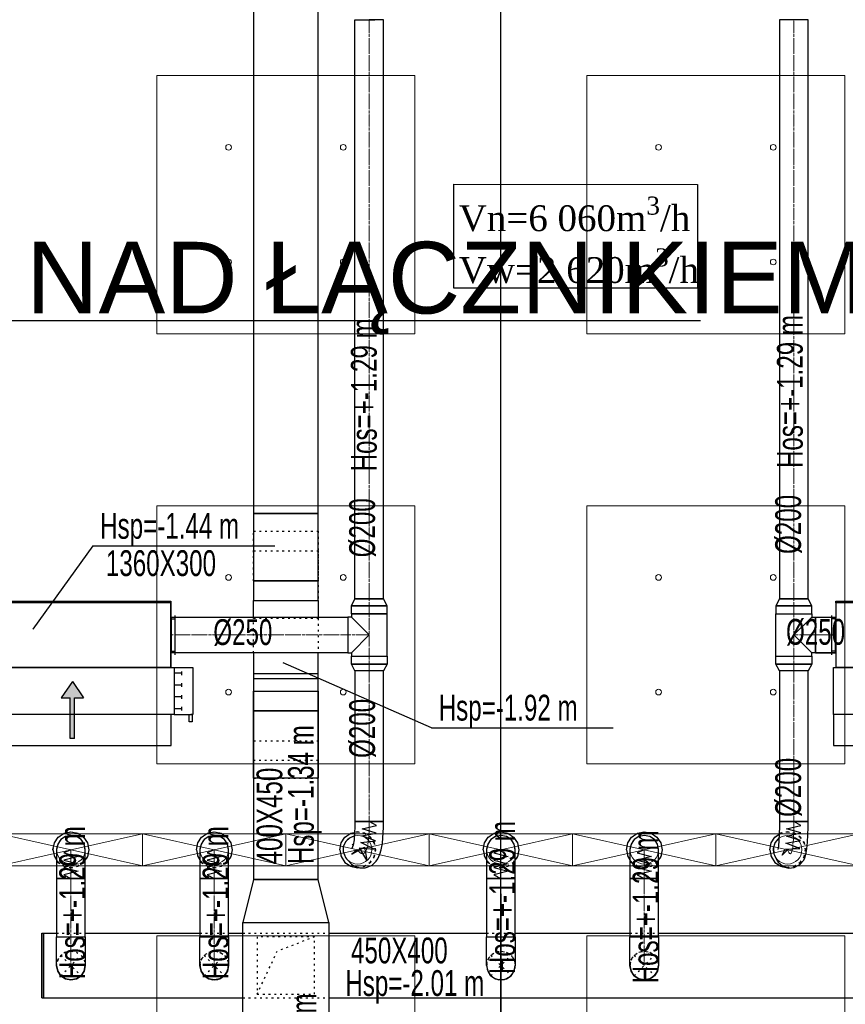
# Model space of a CAD drawing. Header units: centimetres. Extents: x -228435 to 46820, y -89367 to 152985.
# Tile 121 of 252: x -49897 to -44137, y 79330 to 86198. Entities that reach past the tile are written whole.
import ezdxf

# ---------------------------------------------------------------- set-up
doc = ezdxf.new("R2010")
doc.units = ezdxf.units.CM
doc.header["$LTSCALE"] = 50
for name, pattern in [('CADVENT_CENTERLINE', [9.9, 7.4, -1, 0.5, -1]), ('CADVENT_HIDDEN', [0.8, 0.25, -0.55]), ('Osie rzutów$0$DASHDOT2', [12.7, 6.35, -3.175, 0, -3.175]), ('SU Lampy kwadratowe  -1$0$HIDDENX2', [19.05, 12.7, -6.35])]:
    doc.linetypes.add(name, pattern=pattern)
for name, color, linetype in [('01-103-Went PP_poziom-0_5$0$L_Nawiew', 3, 'Continuous'), ('bgde-nawiewDETAILS', 1, 'Continuous'), ('bgde-nawiewEXP', 1, 'Continuous'), ('bgde-nawiewHIDDEN', 1, 'Continuous'), ('bgde-tekst', 7, 'Continuous'), ('bgde-wywiewSOL', 5, 'Continuous'), ('bgde_AJ_opis', 7, 'Continuous'), ('Osie rzutów$0$ARCH_INFO_OSIE_IST', 8, 'Osie rzutów$0$DASHDOT2'), ('Osie rzutów$0$ARCH_INFO_OSIE_OPISY_IST', 8, 'Continuous'), ('Pomieszczenia -05$0$ARCH_INFO_OPISY', 8, 'Continuous')]:
    doc.layers.add(name, color=color, linetype=linetype)
for name, color, linetype, lineweight in [('bgde-nawiewCEN', 7, 'Continuous', 13), ('bgde_nawiewnik', 11, 'Continuous', 5), ('SU Lampy kwadratowe  -05$0$ARCH_SUFITY_PODWIESZANE', 8, 'Continuous', 9), ('SU Lampy kwadratowe  -1$0$ARCH_SUFITY_PODWIESZANE', 8, 'SU Lampy kwadratowe  -1$0$HIDDENX2', 9)]:
    doc.layers.add(name, color=color, linetype=linetype, lineweight=lineweight)
doc.styles.add('Pomieszczenia -05$0$Arial', font='ARIAL.TTF')

# ---------------------------------------------------------------- blocks, each defined once
blk = doc.blocks.new('Osie rzutów')
at = {"layer": 'Osie rzutów$0$ARCH_INFO_OSIE_IST', "ltscale": 10}
for p, q in [((7460, 12255), (7460, 15006.6)), ((4436.04, 12910), (7599.14, 12910)), ((7460, 12510), (7460, 4623.26))]:
    blk.add_line(p, q, dxfattribs=at)
blk = doc.blocks.new('SU Lampy kwadratowe  -05')
at = {"layer": 'SU Lampy kwadratowe  -05$0$ARCH_SUFITY_PODWIESZANE'}
for centre in [(7270, 13030.75), (7350, 13030.75), (7570, 13030.75), (7650, 13030.75), (7270, 12950.75), (7350, 12950.75), (7570, 12950.75), (7650, 12950.75), (7270, 12730.75), (7350, 12730.75), (7570, 12730.75), (7650, 12730.75), (7270, 12650.75), (7350, 12650.75), (7570, 12650.75), (7650, 12650.75)]:
    blk.add_circle(centre, 2, dxfattribs=at)
at = {"layer": 'SU Lampy kwadratowe  -1$0$ARCH_SUFITY_PODWIESZANE', "ltscale": 2.5}
for points in [[(7220, 13080.75), (7400, 13080.75), (7400, 12900.75), (7220, 12900.75)], [(7520, 13080.75), (7700, 13080.75), (7700, 12900.75), (7520, 12900.75)], [(7220, 12780.75), (7400, 12780.75), (7400, 12600.75), (7220, 12600.75)], [(7520, 12780.75), (7700, 12780.75), (7700, 12600.75), (7520, 12600.75)], [(7220, 12480.75), (7400, 12480.75), (7400, 12300.75), (7220, 12300.75)], [(7520, 12480.75), (7700, 12480.75), (7700, 12300.75), (7520, 12300.75)]]:
    blk.add_lwpolyline(points, close=True, dxfattribs=at)
blk = doc.blocks.new('*a424')
at = {"layer": 'bgde-tekst'}
blk.add_line((0, 0), (1268, 0), dxfattribs=at)
blk = doc.blocks.new('*a460')
at = {"layer": 'bgde-tekst'}
blk.add_line((0, 0), (1268, 0), dxfattribs=at)
blk = doc.blocks.new('A$C066D7839')
at = {"layer": 'bgde_nawiewnik'}
for p, q in [((-50, -11.15), (-50, 11.15)), ((-50, 11.15), (50, 11.15)), ((-50, -11.15), (50, 11.15)), ((50, -11.15), (-50, 11.15)), ((50, 11.15), (50, -11.15)), ((50, -11.15), (-50, -11.15))]:
    blk.add_line(p, q, dxfattribs=at)
blk.add_circle((0, 0), 10, dxfattribs=at)
blk = doc.blocks.new('A$C5B3E7367')
at = {"layer": '01-103-Went PP_poziom-0_5$0$L_Nawiew'}
h = blk.add_hatch(color=256, dxfattribs=at)
h.paths.add_polyline_path([(215, 704), (215, 674), (331.7, 674), (331.7, 612.1), (445.9, 689), (331.7, 765.9), (331.7, 704)])
h.paths.add_polyline_path([(48.3, 704), (48.3, 674), (215, 674), (215, 704)])
for p, q in [((215, 1525), (165, 1525)), ((165, 1525), (165, 1505)), ((215, 1400), (215, 1530)), ((545, 1530), (215, 1530)), ((215, 1530), (215, 1515)), ((545, 1400), (545, 1530)), ((165, 1505), (215, 1505)), ((243.8, 1452), (268.8, 1452)), ((256.2, 1452), (256.2, 1400)), ((326.2, 1452), (351.2, 1452)), ((338.8, 1452), (338.8, 1400)), ((408.8, 1452), (433.8, 1452)), ((421.2, 1452), (421.2, 1400)), ((491.2, 1452), (516.2, 1452)), ((503.8, 1452), (503.8, 1400)), ((0, 1378), (215, 1378)), ((0, 0), (0, 1378)), ((545, 1400), (215, 1400)), ((215, 1400), (215, 1378)), ((215, 1378), (215, 0)), ((545, 0), (545, 1400)), ((445.9, 689), (331.7, 765.9)), ((331.7, 704), (331.7, 765.9)), ((48.3, 704), (331.7, 704)), ((48.3, 704), (48.3, 674)), ((445.9, 689), (331.7, 612.1)), ((48.3, 674), (331.7, 674)), ((331.7, 612.1), (331.7, 674)), ((215, 0), (0, 0)), ((215, 0), (545, 0))]:
    blk.add_line(p, q, dxfattribs=at)
blk = doc.blocks.new('A$C53CA46B8')
at = {"layer": 'bgde-wywiewSOL'}
for p, q in [((200.4, 481.1), (-249.6, 481.1)), ((-249.6, 481.1), (-249.6, -878.9)), ((112.9, 511.1), (-162.1, 511.1)), ((-137.1, 481.1), (-137.1, 511.1)), ((87.9, 481.1), (87.9, 511.1)), ((200.4, 481.1), (200.4, -878.9)), ((200.4, -878.9), (-249.6, -878.9)), ((-137.1, -878.9), (-137.1, -908.9)), ((87.9, -878.9), (87.9, -908.9)), ((112.9, -908.9), (-162.1, -908.9))]:
    blk.add_line(p, q, dxfattribs=at)
at = {"layer": '01-103-Went PP_poziom-0_5$0$L_Nawiew'}
blk.add_blockref('A$C5B3E7367', (-794.6, -893.9), dxfattribs=at)

msp = doc.modelspace()

# ---------------------------------------------------------------- linework, layer by layer
at = {"layer": 'bgde-nawiewCEN', "linetype": 'CADVENT_CENTERLINE', "ltscale": 0.06}
for p, q in [((-47458.102, 82157.114, 359.822), (-47458.102, 86197.824, 359.822)), ((-44496.365, 82157.114, 359.822), (-44496.365, 86197.824, 359.822)), ((-47458.102, 82054.114, 359.822), (-47458.102, 82157.114, 359.822)), ((-44496.365, 82054.114, 359.822), (-44496.365, 82157.114, 359.822)), ((-47458.102, 82054.114, 359.822), (-47458.102, 81906.114, 359.822)), ((-44496.365, 82054.114, 359.822), (-44496.365, 81906.114, 359.822)), ((-48842.365, 81906.114, 359.822), (-48838.365, 81906.114, 359.822)), ((-47608.102, 81906.114, 359.822), (-48838.365, 81906.114, 359.822)), ((-47608.102, 81906.114, 359.822), (-47458.102, 81906.114, 359.822)), ((-47458.102, 81906.114, 359.822), (-47458.102, 81758.114, 359.822)), ((-44496.365, 81906.114, 359.822), (-44496.365, 81758.114, 359.822)), ((-44346.365, 81906.114, 359.822), (-44496.365, 81906.114, 359.822)), ((-44346.365, 81906.114, 359.822), (-44206.365, 81906.114, 359.822)), ((-44202.365, 81906.114, 359.822), (-44206.365, 81906.114, 359.822)), ((-47458.102, 81758.114, 359.822), (-47458.102, 81655.114, 359.822)), ((-44496.365, 81758.114, 359.822), (-44496.365, 81655.114, 359.822)), ((-47458.102, 81655.114, 359.822), (-47458.102, 80605.742, 359.822)), ((-44496.365, 81655.114, 359.822), (-44496.365, 80605.742, 359.822)), ((-47458.102, 80565.402, 359.822), (-47465.233, 80465.246, 359.822)), ((-47458.102, 80605.742, 359.822), (-47458.102, 80565.402, 359.822)), ((-44496.365, 80565.602, 359.822), (-44500.161, 80465.897, 359.822)), ((-44496.365, 80605.742, 359.822), (-44496.365, 80565.602, 359.822)), ((-47465.233, 80465.246, 359.822), (-47473.039, 80423.519, 359.822)), ((-44500.161, 80465.897, 359.822), (-44504.316, 80424.29, 359.822)), ((-49539.917, 80406.384, 359.822), (-49539.917, 80407.586, 359.822)), ((-49539.917, 80403.529, 359.822), (-49539.917, 80406.384, 359.822)), ((-49539.917, 80397.969, 359.822), (-49539.917, 80403.529, 359.822)), ((-49539.917, 80388.803, 359.822), (-49539.917, 80397.969, 359.822)), ((-49539.917, 80375.129, 359.822), (-49539.917, 80388.803, 359.822)), ((-49539.917, 80356.045, 359.822), (-49539.917, 80375.129, 359.822)), ((-48539.917, 80406.384, 359.822), (-48539.917, 80407.586, 359.822)), ((-48539.917, 80403.529, 359.822), (-48539.917, 80406.384, 359.822)), ((-48539.917, 80397.969, 359.822), (-48539.917, 80403.529, 359.822)), ((-48539.917, 80388.803, 359.822), (-48539.917, 80397.969, 359.822)), ((-48539.917, 80375.129, 359.822), (-48539.917, 80388.803, 359.822)), ((-48539.917, 80356.045, 359.822), (-48539.917, 80375.129, 359.822)), ((-47532.787, 80397.472, 359.822), (-47539.917, 80407.586, 359.822)), ((-47524.98, 80388.996, 359.822), (-47532.787, 80397.472, 359.822)), ((-47515.33, 80381.944, 359.822), (-47524.98, 80388.996, 359.822)), ((-47504.573, 80379.093, 359.822), (-47515.33, 80381.944, 359.822)), ((-47493.447, 80383.22, 359.822), (-47504.573, 80379.093, 359.822)), ((-47482.69, 80397.103, 359.822), (-47493.447, 80383.22, 359.822)), ((-47473.039, 80423.519, 359.822), (-47482.69, 80397.103, 359.822)), ((-46539.917, 80406.384, 359.822), (-46539.917, 80407.586, 359.822)), ((-46539.917, 80403.529, 359.822), (-46539.917, 80406.384, 359.822)), ((-46539.917, 80397.969, 359.822), (-46539.917, 80403.529, 359.822)), ((-46539.917, 80388.803, 359.822), (-46539.917, 80397.969, 359.822)), ((-46539.917, 80375.129, 359.822), (-46539.917, 80388.803, 359.822)), ((-46539.917, 80356.045, 359.822), (-46539.917, 80375.129, 359.822)), ((-45539.917, 80406.384, 359.822), (-45539.917, 80407.586, 359.822)), ((-45539.917, 80403.529, 359.822), (-45539.917, 80406.384, 359.822)), ((-45539.917, 80397.969, 359.822), (-45539.917, 80403.529, 359.822)), ((-45539.917, 80388.803, 359.822), (-45539.917, 80397.969, 359.822)), ((-45539.917, 80375.129, 359.822), (-45539.917, 80388.803, 359.822)), ((-45539.917, 80356.045, 359.822), (-45539.917, 80375.129, 359.822)), ((-44536.122, 80397.617, 359.822), (-44539.917, 80407.586, 359.822)), ((-44531.966, 80389.285, 359.822), (-44536.122, 80397.617, 359.822)), ((-44526.829, 80382.393, 359.822), (-44531.966, 80389.285, 359.822)), ((-44521.103, 80379.695, 359.822), (-44526.829, 80382.393, 359.822)), ((-44515.18, 80383.943, 359.822), (-44521.103, 80379.695, 359.822)), ((-44509.454, 80397.89, 359.822), (-44515.18, 80383.943, 359.822)), ((-44504.316, 80424.29, 359.822), (-44509.454, 80397.89, 359.822)), ((-49539.917, 80330.651, 359.822), (-49539.917, 80356.045, 359.822)), ((-49539.917, 80298.044, 359.822), (-49539.917, 80330.651, 359.822)), ((-49539.917, 80232.454, 359.822), (-49539.917, 80298.044, 359.822)), ((-48539.917, 80330.651, 359.822), (-48539.917, 80356.045, 359.822)), ((-48539.917, 80298.044, 359.822), (-48539.917, 80330.651, 359.822)), ((-48539.917, 80232.454, 359.822), (-48539.917, 80298.044, 359.822)), ((-46539.917, 80330.651, 359.822), (-46539.917, 80356.045, 359.822)), ((-46539.917, 80298.044, 359.822), (-46539.917, 80330.651, 359.822)), ((-46539.917, 80232.454, 359.822), (-46539.917, 80298.044, 359.822)), ((-45539.917, 80330.651, 359.822), (-45539.917, 80356.045, 359.822)), ((-45539.917, 80298.044, 359.822), (-45539.917, 80330.651, 359.822)), ((-45539.917, 80232.454, 359.822), (-45539.917, 80298.044, 359.822)), ((-49539.917, 80207.586, 359.822), (-49539.917, 80232.454, 359.822)), ((-48539.917, 80207.586, 359.822), (-48539.917, 80232.454, 359.822)), ((-46539.917, 80207.586, 359.822), (-46539.917, 80232.454, 359.822)), ((-45539.917, 80207.586, 359.822), (-45539.917, 80232.454, 359.822)), ((-49539.917, 79800.007), (-49539.917, 80207.586, 359.822)), ((-48539.917, 79800.007), (-48539.917, 80207.586, 359.822)), ((-46539.917, 79800.007), (-46539.917, 80207.586, 359.822)), ((-45539.917, 79800.007), (-45539.917, 80207.586, 359.822)), ((-49539.917, 79800.007), (-49539.919, 79600.007)), ((-48539.917, 79800.007), (-48539.917, 79600.007)), ((-46539.917, 79800.007), (-46539.917, 79600.007)), ((-45539.917, 79800.007), (-45539.917, 79600.007)), ((-49539.919, 79600.007), (-49539.919, 79600.007)), ((-49539.919, 79600.007), (-49539.919, 79600.007))]:
    msp.add_line(p, q, dxfattribs=at)
at = {"layer": 'bgde-nawiewDETAILS', "linetype": 'CADVENT_HIDDEN', "extrusion": (0, 1, 0)}
for p in [(-47840.653, 79800.007), (-48240.653, 79400.007)]:
    msp.add_line(p, (-48100.653, 79700.007), dxfattribs=at)
at = {"layer": 'bgde-nawiewDETAILS', "linetype": 'CADVENT_HIDDEN'}
for p, q in [((-49610.63, 79529.297), (-49469.208, 79670.718)), ((-49610.63, 79670.718), (-49469.208, 79529.297)), ((-48610.628, 79529.297), (-48469.207, 79670.718)), ((-48610.628, 79670.718), (-48469.207, 79529.297)), ((-46610.628, 79529.297), (-46469.207, 79670.718)), ((-46610.628, 79670.718), (-46469.207, 79529.297)), ((-45610.628, 79529.297), (-45469.207, 79670.718)), ((-45610.628, 79670.718), (-45469.207, 79529.297))]:
    msp.add_line(p, q, dxfattribs=at)
at = {"layer": 'bgde-nawiewEXP', "linetype": 'Continuous'}
for points in [[(-48265.168, 82754.069), (-47815.168, 82754.069), (-47815.168, 88275.006), (-48265.168, 88275.006)], [(-48265.168, 80199.99), (-47815.168, 80199.99), (-47815.168, 81599.314), (-48265.168, 81599.314)], [(-49639.917, 79800.007), (-49439.917, 79800.007), (-49439.917, 80207.586), (-49639.917, 80207.586)], [(-48639.917, 79600.007), (-48639.917, 79800.007), (-48439.917, 79800.007), (-48439.917, 80207.586), (-48639.917, 80207.586), (-48639.917, 79800.007), (-48439.917, 79800.007), (-48439.917, 79600.007), (-48447.529, 79561.739), (-48469.207, 79529.297), (-48501.649, 79507.619), (-48539.917, 79500.007), (-48578.186, 79507.619), (-48610.628, 79529.297), (-48632.305, 79561.739)], [(-46639.917, 79800.007), (-46439.917, 79800.007), (-46439.917, 80207.586), (-46639.917, 80207.586)], [(-45639.917, 79800.007), (-45439.917, 79800.007), (-45439.917, 80207.586), (-45639.917, 80207.586)], [(-45639.917, 79600.007), (-45639.917, 79800.007), (-45439.917, 79800.007), (-45439.917, 79600.007), (-45447.529, 79561.739), (-45469.207, 79529.297), (-45501.649, 79507.619), (-45539.917, 79500.007), (-45578.186, 79507.619), (-45610.628, 79529.297), (-45632.305, 79561.739)], [(-49639.919, 79600.007), (-49639.919, 79600.011)], [(-49639.919, 79600.007), (-49632.307, 79561.739), (-49632.307, 79561.739)]]:
    msp.add_lwpolyline(points, close=True, dxfattribs=at)
at = {"layer": 'bgde-nawiewEXP', "linetype": 'Continuous', "elevation": 359.822}
for points in [[(-47583.102, 82054.114), (-47333.102, 82054.114), (-47333.102, 82108.957), (-47358.102, 82157.114), (-47358.102, 82157.114), (-47558.102, 82157.114), (-47558.102, 86197.824), (-47419.834, 86197.824)], [(-47583.102, 82054.114), (-47583.102, 82108.957), (-47573.587, 82108.957), (-47573.587, 82108.957), (-47583.102, 82108.957), (-47558.102, 82157.114), (-47358.102, 82157.114), (-47358.102, 86197.824), (-47387.392, 86197.824)], [(-47387.392, 86197.824), (-47387.392, 86197.824), (-47458.102, 86197.824), (-47458.102, 86197.824)], [(-48265.168, 82754.069), (-48265.168, 82754.071)], [(-47815.168, 82754.069), (-47815.168, 82754.071)], [(-48265.168, 82031.114), (-48265.168, 82146.9), (-47815.168, 82146.9), (-47815.168, 82031.114)], [(-44621.365, 81758.114), (-44621.365, 82054.114), (-44371.365, 82054.114), (-44371.365, 82108.957), (-44396.365, 82157.114), (-44596.365, 82157.114), (-44621.365, 82108.957), (-44621.365, 82108.957), (-44611.85, 82108.957), (-44611.85, 82108.957), (-44621.365, 82108.957), (-44621.365, 82054.114), (-44371.365, 82054.114), (-44371.365, 82031.114)], [(-48842.365, 81781.114), (-48838.365, 81781.114), (-48838.365, 82031.114), (-48842.365, 82031.114)], [(-47583.102, 81781.114), (-47458.102, 81906.114), (-47583.102, 82031.114)], [(-44621.365, 81758.114), (-44371.365, 81758.114), (-44371.365, 81781.114), (-44496.365, 81906.114), (-44371.365, 82031.114), (-44346.365, 82031.114), (-44346.365, 81781.114), (-44371.365, 81781.114)], [(-44346.365, 81781.114), (-44346.365, 82031.114), (-44206.365, 82031.114), (-44206.365, 82021.599)], [(-44206.365, 81781.114), (-44206.365, 82031.114), (-44202.365, 82031.114)], [(-44206.365, 82021.599), (-44206.365, 82031.114)], [(-44206.365, 81790.629), (-44206.365, 82021.599)], [(-44206.365, 82021.599), (-44206.365, 81994.503)], [(-48265.168, 81781.114), (-48265.168, 81638.13), (-47815.168, 81638.13), (-47815.168, 81781.114)], [(-44346.365, 81781.114), (-44206.365, 81781.114)], [(-44206.365, 81781.114), (-44346.365, 81781.114)], [(-44206.365, 81790.629), (-44206.365, 81781.114)], [(-44206.365, 81781.114), (-44206.365, 81790.629)], [(-44206.365, 81781.114), (-44202.365, 81781.114)], [(-48265.168, 81638.13), (-48265.168, 81514.027), (-47815.168, 81514.027), (-47815.168, 81638.13)], [(-48265.168, 80906.856), (-48265.168, 81514.027), (-47815.168, 81514.027), (-47815.168, 81377.369), (-48265.168, 81377.369), (-47815.168, 81377.369), (-47815.168, 80906.858), (-48265.168, 80906.858)], [(-47815.168, 80906.856), (-47815.168, 80906.858)], [(-47638.396, 80390.208), (-47624.249, 80353.845), (-47617.055, 80343.64), (-47609.016, 80334.912), (-47582.276, 80307.043), (-47572.128, 80299.628), (-47536.729, 80284.282), (-47524.796, 80281.119), (-47486.276, 80280.678), (-47472.859, 80285.655), (-47437.607, 80300.017), (-47410.855, 80327.047), (-47397.961, 80343.688), (-47385.364, 80377.229), (-47374.709, 80406.393), (-47365.774, 80454.15), (-47358.102, 80561.915), (-47358.102, 80605.742), (-47558.102, 80605.742), (-47558.102, 80568.888), (-47564.691, 80476.343), (-47571.369, 80440.645), (-47580.016, 80416.977)], [(-44639.238, 80419.225), (-44636.131, 80380.331), (-44632.307, 80370.285), (-44628.073, 80361.796), (-44610.407, 80327.267), (-44605.069, 80320.106), (-44575.44, 80294.989), (-44569.133, 80292.016), (-44532.07, 80280.19), (-44493.338, 80283.513), (-44458.832, 80301.479), (-44451.964, 80306.405), (-44427.352, 80335.981), (-44420.597, 80352.436), (-44410.225, 80387.198), (-44404.797, 80415.092), (-44400.316, 80459.952), (-44396.365, 80563.737), (-44396.365, 80605.742), (-44596.365, 80605.742), (-44596.365, 80567.468), (-44600.006, 80471.842), (-44603.836, 80433.489), (-44608.683, 80408.582)], [(-49664.917, 80407.586), (-49655.402, 80455.421), (-49628.306, 80495.974), (-49587.753, 80523.071), (-49539.917, 80532.586), (-49492.082, 80523.071), (-49451.529, 80495.974), (-49424.432, 80455.421), (-49414.917, 80407.586), (-49424.432, 80359.75), (-49439.917, 80336.575)], [(-48664.917, 80407.586), (-48655.402, 80455.421), (-48628.306, 80495.974), (-48587.753, 80523.071), (-48539.917, 80532.586), (-48492.082, 80523.071), (-48451.529, 80495.974), (-48424.432, 80455.421), (-48414.917, 80407.586), (-48424.432, 80359.75), (-48439.917, 80336.575)], [(-47664.917, 80407.586), (-47655.402, 80455.421), (-47628.306, 80495.974), (-47587.753, 80523.071), (-47560.985, 80528.395)], [(-47638.396, 80390.208), (-47637.55, 80429.217), (-47621.84, 80464.933), (-47593.658, 80491.918), (-47562.725, 80503.952)], [(-46664.917, 80407.586), (-46655.402, 80455.421), (-46628.306, 80495.974), (-46587.753, 80523.071), (-46539.917, 80532.586), (-46492.082, 80523.071), (-46451.529, 80495.974), (-46424.432, 80455.421), (-46414.917, 80407.586), (-46424.432, 80359.75), (-46439.917, 80336.575)], [(-45664.917, 80407.586), (-45655.402, 80455.421), (-45628.306, 80495.974), (-45587.753, 80523.071), (-45539.917, 80532.586), (-45492.082, 80523.071), (-45451.529, 80495.974), (-45424.432, 80455.421), (-45414.917, 80407.586), (-45424.432, 80359.75), (-45439.917, 80336.575)], [(-44664.917, 80407.586), (-44655.402, 80455.421), (-44628.306, 80495.974), (-44598.324, 80516.007)], [(-47576.039, 80439.393), (-47570.192, 80446.939)], [(-44639.238, 80419.225), (-44627.223, 80456.347), (-44601.917, 80486.046), (-44599.416, 80487.324)], [(-49664.917, 80407.586), (-49655.402, 80359.75), (-49639.917, 80336.575)], [(-48664.917, 80407.586), (-48655.402, 80359.75), (-48639.917, 80336.575)], [(-47664.917, 80407.586), (-47655.402, 80359.75), (-47628.306, 80319.197), (-47587.753, 80292.101), (-47539.917, 80282.586), (-47534.439, 80283.675)], [(-46664.917, 80407.586), (-46655.402, 80359.75), (-46639.917, 80336.575)], [(-45664.917, 80407.586), (-45655.402, 80359.75), (-45639.917, 80336.575)], [(-44664.917, 80407.586), (-44655.402, 80359.75), (-44628.306, 80319.197), (-44587.753, 80292.101), (-44539.917, 80282.586), (-44537.973, 80282.972)]]:
    msp.add_lwpolyline(points, dxfattribs=at)
for points in [[(-44596.365, 82157.114), (-44396.365, 82157.114), (-44396.365, 86197.824), (-44596.365, 86197.824)], [(-48265.168, 82599.664), (-48265.168, 82283.558), (-47815.168, 82283.558), (-47815.168, 82754.069), (-48265.168, 82754.069), (-48265.168, 82696.372)], [(-48265.168, 82146.9), (-47815.168, 82146.9), (-47815.168, 82283.558), (-48265.168, 82283.558)], [(-50202.365, 81681.114), (-48842.365, 81681.114), (-48842.365, 82131.114), (-50202.365, 82131.114), (-50202.365, 82141.114), (-48842.365, 82141.114), (-48842.365, 82131.114), (-50202.365, 82131.114)], [(-47573.587, 82108.957), (-47546.491, 82108.957), (-47546.491, 82108.957)], [(-47546.491, 82108.957), (-47505.938, 82108.957), (-47505.938, 82108.957)], [(-47505.938, 82108.957), (-47458.102, 82108.957), (-47458.102, 82108.957)], [(-47458.102, 82108.957), (-47410.267, 82108.957), (-47410.267, 82108.957)], [(-47410.267, 82108.957), (-47369.714, 82108.957), (-47369.714, 82108.957)], [(-47369.714, 82108.957), (-47342.617, 82108.957), (-47342.617, 82108.957)], [(-47342.617, 82108.957), (-47333.102, 82108.957), (-47333.102, 82108.957)], [(-44611.85, 82108.957), (-44584.754, 82108.957), (-44584.754, 82108.957)], [(-44584.754, 82108.957), (-44544.201, 82108.957), (-44544.201, 82108.957)], [(-44544.201, 82108.957), (-44496.365, 82108.957), (-44496.365, 82108.957)], [(-44496.365, 82108.957), (-44448.53, 82108.957), (-44448.53, 82108.957)], [(-44448.53, 82108.957), (-44407.977, 82108.957), (-44407.977, 82108.957)], [(-44407.977, 82108.957), (-44380.88, 82108.957), (-44380.88, 82108.957)], [(-44380.88, 82108.957), (-44371.365, 82108.957), (-44371.365, 82108.957)], [(-44202.365, 81681.114), (-42842.365, 81681.114), (-42842.365, 82131.114), (-44202.365, 82131.114), (-44202.365, 82141.114), (-42842.365, 82141.114), (-42842.365, 82131.114), (-44202.365, 82131.114)], [(-48838.365, 81781.114), (-48838.365, 82031.114), (-47608.102, 82031.114), (-47608.102, 81781.114)], [(-47608.102, 81781.114), (-47583.102, 81781.114), (-47583.102, 81758.114), (-47333.102, 81758.114), (-47333.102, 82054.114), (-47583.102, 82054.114), (-47583.102, 82031.114), (-47608.102, 82031.114), (-47608.102, 81790.629)], [(-47583.102, 81703.271), (-47583.102, 81758.114), (-47333.102, 81758.114), (-47333.102, 81703.271), (-47358.102, 81655.114), (-47558.102, 81655.114)], [(-44621.365, 81703.271), (-44621.365, 81758.114), (-44371.365, 81758.114), (-44371.365, 81703.271), (-44396.365, 81655.114), (-44596.365, 81655.114)], [(-47583.102, 81703.271), (-47573.587, 81703.271), (-47573.587, 81703.271)], [(-47573.587, 81703.271), (-47546.491, 81703.271), (-47546.491, 81703.271)], [(-47546.491, 81703.271), (-47505.938, 81703.271), (-47505.938, 81703.271)], [(-47505.938, 81703.271), (-47458.102, 81703.271), (-47458.102, 81703.271)], [(-47458.102, 81703.271), (-47410.267, 81703.271), (-47410.267, 81703.271)], [(-47410.267, 81703.271), (-47369.714, 81703.271), (-47369.714, 81703.271)], [(-47369.714, 81703.271), (-47342.617, 81703.271), (-47342.617, 81703.271)], [(-47342.617, 81703.271), (-47333.102, 81703.271), (-47333.102, 81703.271)], [(-44621.365, 81703.271), (-44611.85, 81703.271), (-44611.85, 81703.271)], [(-44611.85, 81703.271), (-44584.754, 81703.271), (-44584.754, 81703.271)], [(-44584.754, 81703.271), (-44544.201, 81703.271), (-44544.201, 81703.271)], [(-44544.201, 81703.271), (-44496.365, 81703.271), (-44496.365, 81703.271)], [(-44496.365, 81703.271), (-44448.53, 81703.271), (-44448.53, 81703.271)], [(-44448.53, 81703.271), (-44407.977, 81703.271), (-44407.977, 81703.271)], [(-44407.977, 81703.271), (-44380.88, 81703.271), (-44380.88, 81703.271)], [(-44380.88, 81703.271), (-44371.365, 81703.271), (-44371.365, 81703.271)], [(-47558.102, 80605.742), (-47358.102, 80605.742), (-47358.102, 81655.114), (-47558.102, 81655.114)], [(-44596.365, 80605.742), (-44396.365, 80605.742), (-44396.365, 81655.114), (-44596.365, 81655.114)], [(-49639.917, 80403.529), (-49639.917, 80207.586), (-49439.917, 80207.586), (-49439.917, 80407.586), (-49447.529, 80445.854), (-49469.207, 80478.296), (-49501.649, 80499.974), (-49539.917, 80507.586), (-49578.186, 80499.974), (-49610.628, 80478.296), (-49632.305, 80445.854), (-49639.917, 80407.586), (-49639.917, 80406.384)], [(-48639.917, 80406.384), (-48639.917, 80207.586), (-48439.917, 80207.586), (-48439.917, 80407.586), (-48447.529, 80445.854), (-48469.207, 80478.296), (-48501.649, 80499.974), (-48539.917, 80507.586), (-48578.186, 80499.974), (-48610.628, 80478.296), (-48632.305, 80445.854), (-48639.917, 80407.586)], [(-46639.917, 80403.529), (-46639.917, 80207.586), (-46439.917, 80207.586), (-46439.917, 80407.586), (-46447.529, 80445.854), (-46469.207, 80478.296), (-46501.649, 80499.974), (-46539.917, 80507.586), (-46578.186, 80499.974), (-46610.628, 80478.296), (-46632.305, 80445.854), (-46639.917, 80407.586), (-46639.917, 80406.384)], [(-45639.917, 80406.384), (-45639.917, 80207.586), (-45439.917, 80207.586), (-45439.917, 80407.586), (-45447.529, 80445.854), (-45469.207, 80478.296), (-45501.649, 80499.974), (-45539.917, 80507.586), (-45578.186, 80499.974), (-45610.628, 80478.296), (-45632.305, 80445.854), (-45639.917, 80407.586)]]:
    msp.add_lwpolyline(points, close=True, dxfattribs=at)
at = {"layer": 'bgde-nawiewEXP', "elevation": 359.822}
for points in [[(-47539.917, 80407.586), (-47580.053, 80377.52), (-47490.709, 80425.402), (-47475.082, 80336.032), (-47526.467, 80421.332), (-47424.308, 80412.244), (-47516.952, 80457.397), (-47414.371, 80469.205), (-47511.409, 80504.953), (-47409.99, 80524.103), (-47508.851, 80553.943), (-47408.304, 80577.281), (-47458.102, 80605.742)], [(-44539.917, 80407.586), (-44577.764, 80368.824), (-44557.573, 80411.473), (-44454.911, 80416.567), (-44551.297, 80453.704), (-44449.665, 80471.774), (-44548.183, 80503.173), (-44447.367, 80525.219), (-44546.774, 80553.213), (-44446.473, 80577.573), (-44496.365, 80605.742)], [(-49539.917, 80407.586), (-49589.917, 80386.718), (-49489.917, 80361.373), (-49589.917, 80335.689), (-49489.917, 80310.574), (-49589.917, 80284.479), (-49489.917, 80258.927), (-49589.917, 80233.637), (-49539.917, 80207.586)], [(-48539.917, 80407.586), (-48589.917, 80386.718), (-48489.917, 80361.373), (-48589.917, 80335.689), (-48489.917, 80310.574), (-48589.917, 80284.479), (-48489.917, 80258.927), (-48589.917, 80233.637), (-48539.917, 80207.586)], [(-46539.917, 80407.586), (-46589.917, 80386.718), (-46489.917, 80361.373), (-46589.917, 80335.689), (-46489.917, 80310.574), (-46589.917, 80284.479), (-46489.917, 80258.927), (-46589.917, 80233.637), (-46539.917, 80207.586)], [(-45539.917, 80407.586), (-45589.917, 80386.718), (-45489.917, 80361.373), (-45589.917, 80335.689), (-45489.917, 80310.574), (-45589.917, 80284.479), (-45489.917, 80258.927), (-45589.917, 80233.637), (-45539.917, 80207.586)]]:
    msp.add_lwpolyline(points, dxfattribs=at)
at = {"layer": 'bgde-nawiewEXP', "linetype": 'Continuous'}
for points in [[(-48340.168, 78570.702), (-48340.168, 79899.99), (-47740.168, 79899.99), (-47815.168, 80199.99), (-48265.168, 80199.99), (-48340.168, 79899.99), (-47740.168, 79899.99), (-47740.168, 78570.702)], [(-49742.107, 79375.007), (-49732.107, 79375.007), (-49732.107, 79825.007), (-49639.917, 79825.007)], [(-49742.107, 79375.007), (-49742.107, 79825.007), (-49732.107, 79825.007), (-49732.107, 79375.007), (-48340.168, 79375.007)], [(-49439.917, 79825.007), (-48639.917, 79825.007)], [(-48439.917, 79825.007), (-48340.168, 79825.007)], [(-47740.168, 79375.007), (-36370.492, 79375.007), (-36370.492, 79825.007), (-36439.917, 79825.007)], [(-47740.168, 79825.007), (-46639.917, 79825.007)], [(-46439.917, 79825.007), (-45639.917, 79825.007)], [(-45439.917, 79825.007), (-43639.917, 79825.007)], [(-49639.919, 79600.007), (-49632.307, 79561.739), (-49632.307, 79561.739), (-49610.63, 79529.297), (-49610.63, 79529.297), (-49632.307, 79561.739), (-49610.63, 79529.297), (-49610.63, 79529.297), (-49578.188, 79507.619), (-49578.188, 79507.619), (-49610.63, 79529.297), (-49578.188, 79507.619), (-49578.188, 79507.619), (-49539.919, 79500.007), (-49578.188, 79507.619), (-49539.919, 79500.007), (-49539.919, 79500.007), (-49539.919, 79500.007), (-49539.919, 79500.007), (-49539.919, 79500.007), (-49578.187, 79507.619), (-49610.629, 79529.297), (-49632.306, 79561.739), (-49639.919, 79600.007), (-49639.917, 79800.007), (-49439.917, 79800.007), (-49439.919, 79600.007), (-49447.531, 79561.739), (-49469.208, 79529.297), (-49501.65, 79507.619), (-49539.919, 79500.007), (-49578.187, 79507.619), (-49610.629, 79529.297), (-49632.306, 79561.739), (-49639.919, 79600.007)], [(-46639.917, 79600.007), (-46639.917, 79800.007), (-46439.917, 79800.007), (-46439.917, 79600.007), (-46441.906, 79590.008)], [(-49639.919, 79600.007), (-49639.919, 79600.011)], [(-49539.919, 79500.007), (-49501.65, 79507.619), (-49469.208, 79529.297), (-49447.531, 79561.739), (-49439.919, 79600.007)], [(-49469.207, 79529.3), (-49447.531, 79561.739), (-49439.92, 79600.004)], [(-48639.917, 79600.007), (-48632.305, 79561.739), (-48620.624, 79544.256)], [(-48637.885, 79595.1), (-48636.508, 79574.119), (-48619.249, 79539.126), (-48612.105, 79532.862)], [(-48615.907, 79537.197), (-48610.628, 79529.297), (-48578.186, 79507.619), (-48557.563, 79503.517)], [(-48477.107, 79524.018), (-48469.207, 79529.297), (-48447.529, 79561.739), (-48443.427, 79582.361)], [(-48467.174, 79534.204), (-48453.311, 79550.013), (-48440.772, 79586.961), (-48441.394, 79596.442)], [(-48441.771, 79590.688), (-48439.917, 79600.007)], [(-46639.917, 79600.007), (-46632.305, 79561.739), (-46621.122, 79545.002)], [(-46639.917, 79600.007), (-46632.305, 79561.739), (-46610.628, 79529.297), (-46616.292, 79537.773)], [(-46637.874, 79595.073), (-46636.734, 79574.976), (-46619.785, 79539.831), (-46612.179, 79533.042)], [(-46469.207, 79529.297), (-46447.529, 79561.739), (-46439.917, 79600.007)], [(-46469.207, 79529.297), (-46447.529, 79561.739), (-46443.602, 79581.482)], [(-46467.163, 79534.231), (-46453.758, 79549.248), (-46440.891, 79586.083), (-46441.469, 79596.262)], [(-45639.917, 79600.007), (-45632.305, 79561.739), (-45621.362, 79545.361)], [(-45637.872, 79595.069), (-45636.842, 79575.398), (-45620.046, 79540.179), (-45612.215, 79533.127)], [(-45616.483, 79538.059), (-45610.628, 79529.297), (-45578.186, 79507.619), (-45558.866, 79503.777)], [(-45477.969, 79523.442), (-45469.207, 79529.297), (-45447.529, 79561.739), (-45443.686, 79581.059)], [(-45467.161, 79534.235), (-45453.98, 79548.873), (-45440.953, 79585.653), (-45441.504, 79596.177)], [(-45441.973, 79589.671), (-45439.917, 79600.007)], [(-49539.918, 79500.008), (-49501.651, 79507.619), (-49469.21, 79529.296)], [(-48605.721, 79527.264), (-48589.912, 79513.402), (-48552.963, 79500.862), (-48543.482, 79501.484)], [(-48549.236, 79501.861), (-48539.917, 79500.007), (-48501.649, 79507.619), (-48484.166, 79519.301)], [(-48535.01, 79502.04), (-48514.029, 79503.416), (-48479.036, 79520.676), (-48472.772, 79527.82)], [(-46610.628, 79529.297), (-46578.186, 79507.619), (-46558.442, 79503.692)], [(-46610.628, 79529.297), (-46578.186, 79507.619), (-46539.917, 79500.007), (-46549.916, 79501.996)], [(-46605.694, 79527.253), (-46590.677, 79513.848), (-46553.841, 79500.981), (-46543.663, 79501.559)], [(-46539.917, 79500.007), (-46501.649, 79507.619), (-46469.207, 79529.297), (-46477.683, 79523.633)], [(-46539.917, 79500.007), (-46501.649, 79507.619), (-46484.911, 79518.803)], [(-46534.983, 79502.051), (-46514.886, 79503.191), (-46479.741, 79520.14), (-46472.952, 79527.745)], [(-45605.689, 79527.251), (-45591.051, 79514.07), (-45554.272, 79501.043), (-45543.748, 79501.594)], [(-45550.254, 79502.063), (-45539.917, 79500.007), (-45501.649, 79507.619), (-45485.271, 79518.563)], [(-45534.978, 79502.053), (-45515.307, 79503.083), (-45480.089, 79519.879), (-45473.037, 79527.71)]]:
    msp.add_lwpolyline(points, dxfattribs=at)
at = {"layer": 'bgde-nawiewHIDDEN', "linetype": 'CADVENT_HIDDEN', "elevation": 359.822}
for points in [[(-48265.168, 82754.071), (-48265.168, 82754.073), (-47815.168, 82754.073), (-47815.168, 82754.071)], [(-48265.168, 82283.558), (-48265.168, 82629.969), (-47815.168, 82629.969), (-47815.168, 82283.558)], [(-48265.168, 82283.558), (-48265.168, 82493.311), (-47815.168, 82493.311), (-47815.168, 82146.9)], [(-48265.168, 82283.558), (-48265.168, 82146.9)], [(-48842.365, 81781.114), (-48842.365, 82031.114)], [(-48265.168, 82022.798), (-48265.168, 82031.114)], [(-48265.168, 82022.798), (-48265.168, 82022.796), (-47815.168, 82022.796), (-47815.168, 82031.114)], [(-48265.168, 81781.114), (-48265.168, 82022.798), (-47815.168, 82022.798), (-47815.168, 81781.114)], [(-44202.365, 81781.114), (-44202.365, 82031.114)], [(-48265.168, 81638.13), (-48265.168, 81638.132), (-47815.168, 81638.132), (-47815.168, 81638.13)], [(-48265.168, 81377.369), (-48265.168, 81514.027)], [(-47815.168, 81514.027), (-47815.168, 81377.369)], [(-48265.168, 80906.856), (-48265.168, 80906.854), (-47815.168, 80906.854), (-47815.168, 80906.856)], [(-49664.917, 80407.586), (-49655.402, 80455.421), (-49628.306, 80495.974), (-49587.753, 80523.071), (-49539.917, 80532.586), (-49492.082, 80523.071), (-49451.529, 80495.974), (-49424.432, 80455.421), (-49414.917, 80407.586), (-49424.432, 80359.75), (-49451.529, 80319.197), (-49492.082, 80292.101), (-49539.917, 80282.586), (-49587.753, 80292.101), (-49628.306, 80319.197), (-49587.753, 80292.101), (-49539.917, 80282.586), (-49492.082, 80292.101), (-49451.529, 80319.197), (-49439.917, 80336.575)], [(-48664.917, 80407.586), (-48655.402, 80455.421), (-48628.306, 80495.974), (-48587.753, 80523.071), (-48539.917, 80532.586), (-48492.082, 80523.071), (-48451.529, 80495.974), (-48424.432, 80455.421), (-48414.917, 80407.586), (-48424.432, 80359.75), (-48451.529, 80319.197), (-48492.082, 80292.101), (-48539.917, 80282.586), (-48587.753, 80292.101), (-48628.306, 80319.197), (-48587.753, 80292.101), (-48539.917, 80282.586), (-48492.082, 80292.101), (-48451.529, 80319.197), (-48439.917, 80336.575)], [(-47664.917, 80407.586), (-47655.402, 80455.421), (-47628.306, 80495.974), (-47587.753, 80523.071), (-47539.917, 80532.586), (-47560.985, 80528.395)], [(-46664.917, 80407.586), (-46655.402, 80455.421), (-46628.306, 80495.974), (-46587.753, 80523.071), (-46539.917, 80532.586), (-46492.082, 80523.071), (-46451.529, 80495.974), (-46424.432, 80455.421), (-46414.917, 80407.586), (-46424.432, 80359.75), (-46451.529, 80319.197), (-46492.082, 80292.101), (-46539.917, 80282.586), (-46587.753, 80292.101), (-46628.306, 80319.197), (-46587.753, 80292.101), (-46539.917, 80282.586), (-46492.082, 80292.101), (-46451.529, 80319.197), (-46439.917, 80336.575)], [(-45664.917, 80407.586), (-45655.402, 80455.421), (-45628.306, 80495.974), (-45587.753, 80523.071), (-45539.917, 80532.586), (-45492.082, 80523.071), (-45451.529, 80495.974), (-45424.432, 80455.421), (-45414.917, 80407.586), (-45424.432, 80359.75), (-45451.529, 80319.197), (-45492.082, 80292.101), (-45539.917, 80282.586), (-45587.753, 80292.101), (-45628.306, 80319.197), (-45587.753, 80292.101), (-45539.917, 80282.586), (-45492.082, 80292.101), (-45451.529, 80319.197), (-45439.917, 80336.575)], [(-44664.917, 80407.586), (-44655.402, 80455.421), (-44628.306, 80495.974), (-44587.753, 80523.071), (-44598.324, 80516.007)], [(-49664.917, 80407.586), (-49655.402, 80359.75), (-49628.306, 80319.197), (-49639.917, 80336.575)], [(-48664.917, 80407.586), (-48655.402, 80359.75), (-48628.306, 80319.197), (-48639.917, 80336.575)], [(-47664.917, 80407.586), (-47655.402, 80359.75), (-47628.306, 80319.197), (-47587.753, 80292.101), (-47539.917, 80282.586), (-47492.082, 80292.101), (-47534.439, 80283.675)], [(-46664.917, 80407.586), (-46655.402, 80359.75), (-46628.306, 80319.197), (-46639.917, 80336.575)], [(-45664.917, 80407.586), (-45655.402, 80359.75), (-45628.306, 80319.197), (-45639.917, 80336.575)], [(-44664.917, 80407.586), (-44655.402, 80359.75), (-44628.306, 80319.197), (-44587.753, 80292.101), (-44539.917, 80282.586), (-44492.082, 80292.101), (-44537.973, 80282.972)]]:
    msp.add_lwpolyline(points, dxfattribs=at)
for points in [[(-48265.168, 81377.369), (-48265.168, 81167.617), (-47815.168, 81167.617), (-47815.168, 81377.369), (-47815.168, 81030.959), (-48265.168, 81030.959)], [(-47539.917, 80532.586), (-47492.082, 80523.071), (-47451.529, 80495.974), (-47424.432, 80455.421), (-47414.917, 80407.586), (-47424.432, 80359.75), (-47451.529, 80319.197), (-47492.082, 80292.101), (-47451.529, 80319.197), (-47424.432, 80359.75), (-47414.917, 80407.586), (-47424.432, 80455.421), (-47451.529, 80495.974), (-47492.082, 80523.071)], [(-44587.753, 80523.071), (-44539.917, 80532.586), (-44492.082, 80523.071), (-44451.529, 80495.974), (-44424.432, 80455.421), (-44414.917, 80407.586), (-44424.432, 80359.75), (-44451.529, 80319.197), (-44492.082, 80292.101), (-44451.529, 80319.197), (-44424.432, 80359.75), (-44414.917, 80407.586), (-44424.432, 80455.421), (-44451.529, 80495.974), (-44492.082, 80523.071), (-44539.917, 80532.586)]]:
    msp.add_lwpolyline(points, close=True, dxfattribs=at)
at = {"layer": 'bgde-nawiewHIDDEN', "linetype": 'CADVENT_HIDDEN'}
for points in [[(-49639.917, 79825.007), (-49439.917, 79825.007)], [(-48639.917, 79825.007), (-48439.917, 79825.007)], [(-48340.168, 79825.007), (-47740.168, 79825.007)], [(-46639.917, 79825.007), (-46439.917, 79825.007)], [(-45639.917, 79825.007), (-45439.917, 79825.007)], [(-49639.919, 79600.007), (-49632.306, 79638.276), (-49610.629, 79670.718), (-49578.187, 79692.395), (-49539.919, 79700.007), (-49539.919, 79700.007), (-49578.188, 79692.395), (-49610.63, 79670.718), (-49632.307, 79638.276), (-49639.919, 79600.011)], [(-49639.919, 79600.011), (-49632.307, 79638.276), (-49610.63, 79670.718), (-49578.188, 79692.395), (-49539.919, 79700.007), (-49539.919, 79700.007)], [(-49639.919, 79600.011), (-49632.307, 79638.276), (-49610.63, 79670.718), (-49578.188, 79692.395), (-49539.919, 79700.007)], [(-49539.919, 79700.007), (-49578.188, 79692.395)], [(-49539.919, 79700.007), (-49501.651, 79692.395), (-49469.209, 79670.718), (-49447.531, 79638.276), (-49439.919, 79600.007), (-49439.92, 79600.004)], [(-49539.919, 79700.007), (-49501.65, 79692.395), (-49469.208, 79670.718), (-49447.531, 79638.276), (-49439.919, 79600.007)], [(-48639.917, 79600.007), (-48632.305, 79638.276), (-48610.628, 79670.718), (-48578.186, 79692.395), (-48539.917, 79700.007), (-48501.649, 79692.395), (-48469.207, 79670.718), (-48447.529, 79638.276), (-48439.917, 79600.007)], [(-48639.063, 79613.054), (-48626.523, 79650.002), (-48600.799, 79679.339), (-48565.805, 79696.598), (-48526.871, 79699.153), (-48489.923, 79686.613), (-48460.586, 79660.889), (-48443.326, 79625.896), (-48441.394, 79596.442)], [(-46639.917, 79600.007), (-46632.305, 79638.276), (-46610.628, 79670.718), (-46578.186, 79692.395), (-46539.917, 79700.007), (-46501.649, 79692.395), (-46469.207, 79670.718), (-46447.529, 79638.276), (-46439.917, 79600.007)], [(-46638.943, 79613.931), (-46626.077, 79650.767), (-46600.093, 79679.875), (-46564.949, 79696.824), (-46525.993, 79699.033), (-46489.158, 79686.167), (-46460.05, 79660.184), (-46443.101, 79625.039), (-46441.469, 79596.262)], [(-45639.917, 79600.007), (-45632.305, 79638.276), (-45610.628, 79670.718), (-45578.186, 79692.395), (-45539.917, 79700.007), (-45501.649, 79692.395), (-45469.207, 79670.718), (-45447.529, 79638.276), (-45439.917, 79600.007)], [(-45638.882, 79614.362), (-45625.855, 79651.142), (-45599.745, 79680.136), (-45564.527, 79696.932), (-45525.562, 79698.972), (-45488.783, 79685.945), (-45459.788, 79659.835), (-45442.993, 79624.617), (-45441.504, 79596.177)], [(-48639.063, 79613.054), (-48637.885, 79595.1)], [(-46638.943, 79613.931), (-46637.874, 79595.073)], [(-45638.882, 79614.362), (-45637.872, 79595.069)], [(-48620.624, 79544.256), (-48615.907, 79537.197)], [(-48443.427, 79582.361), (-48441.771, 79590.688)], [(-46621.122, 79545.002), (-46616.292, 79537.773)], [(-46443.602, 79581.482), (-46441.906, 79590.008)], [(-45621.362, 79545.361), (-45616.483, 79538.059)], [(-45443.686, 79581.059), (-45441.973, 79589.671)], [(-49539.919, 79500.007), (-49539.918, 79500.008)], [(-49469.21, 79529.296), (-49469.209, 79529.297), (-49469.207, 79529.3)], [(-48612.105, 79532.862), (-48605.721, 79527.264)], [(-48557.563, 79503.517), (-48549.236, 79501.861)], [(-48543.482, 79501.484), (-48535.01, 79502.04)], [(-48484.166, 79519.301), (-48477.107, 79524.018)], [(-48472.772, 79527.82), (-48467.174, 79534.204)], [(-46612.179, 79533.042), (-46605.694, 79527.253)], [(-46558.442, 79503.692), (-46549.916, 79501.996)], [(-46543.663, 79501.559), (-46534.983, 79502.051)], [(-46484.911, 79518.803), (-46477.683, 79523.633)], [(-46472.952, 79527.745), (-46467.163, 79534.231)], [(-45612.215, 79533.127), (-45605.689, 79527.251)], [(-45558.866, 79503.777), (-45550.254, 79502.063)], [(-45543.748, 79501.594), (-45534.978, 79502.053)], [(-45485.271, 79518.563), (-45477.969, 79523.442)], [(-45473.037, 79527.71), (-45467.161, 79534.235)], [(-48340.168, 79375.007), (-47740.168, 79375.007)]]:
    msp.add_lwpolyline(points, dxfattribs=at)
msp.add_lwpolyline([(-48240.653, 79400.007), (-47840.653, 79400.007), (-47840.653, 79800.007), (-48240.653, 79800.007)], close=True, dxfattribs=at)
at = {"layer": 'bgde-tekst'}
for points, elevation in [([(-49385.862, 82526.986), (-49805.862, 81946.986), (-49805.862, 81946.986)], 359.822), ([(-49385.862, 82526.986), (-49805.862, 81946.986), (-49805.862, 81946.986)], 2279.822), ([(-47023.931, 81258.786), (-48059.027, 81712.654), (-48059.027, 81712.654)], 359.822), ([(-47023.931, 81258.786), (-48059.027, 81712.654), (-48059.027, 81712.654)], 2279.822)]:
    msp.add_lwpolyline(points, dxfattribs=dict(at, elevation=elevation))
at = {"layer": 'bgde_AJ_opis'}
msp.add_lwpolyline([(-46869.095, 85049.746), (-45169.206, 85049), (-45169.206, 84324.111), (-46869.095, 84324.857)], close=True, dxfattribs=at)

# ---------------------------------------------------------------- block references
at = {"layer": '01-103-Went PP_poziom-0_5$0$L_Nawiew', "xscale": -1, "rotation": 270}
for p in [(-49324.978, 81929.684, 3224.822), (-43324.978, 81929.684, 3224.822)]:
    msp.add_blockref('A$C53CA46B8', p, dxfattribs=at)
at = {"layer": '01-103-Went PP_poziom-0_5$0$L_Nawiew', "xscale": 10, "yscale": 10, "zscale": 10}
for p in [(-49539.915, 80407.586), (-48539.915, 80407.586), (-47539.915, 80407.586), (-46539.915, 80407.586), (-45539.915, 80407.586), (-44539.915, 80407.586)]:
    msp.add_blockref('A$C066D7839', p, dxfattribs=at)
at = {"layer": 'bgde-tekst'}
for name, p in [('*a424', (-49385.862, 82526.986, 359.822)), ('*a424', (-49385.862, 82526.986, 2279.822)), ('*a460', (-47023.931, 81258.786, 359.822)), ('*a460', (-47023.931, 81258.786, 2279.822))]:
    msp.add_blockref(name, p, dxfattribs=at)
at = {"layer": 'Osie rzutów$0$ARCH_INFO_OSIE_OPISY_IST', "xscale": 10, "yscale": 10, "zscale": 10}
msp.add_blockref('Osie rzutów', (-121140, -45000), dxfattribs=at)
at = {"layer": 'SU Lampy kwadratowe  -05$0$ARCH_SUFITY_PODWIESZANE', "xscale": 10, "yscale": 10, "zscale": 10}
msp.add_blockref('SU Lampy kwadratowe  -05', (-121140, -45000), dxfattribs=at)

# ---------------------------------------------------------------- texts
at = {"layer": 'bgde-tekst', "width": 0.7}
for s, p in [('Hos=+-1.29 m ', (-44434.292, 83070.319, -300.178)), ('Hos=+-1.29 m ', (-47406.334, 83047.027, 186.863)), ('%%c200', (-47418.407, 82447.588, 1476.863)), ('%%c200', (-44446.365, 82470.88, 989.822)), ('%%c200', (-47418.407, 81048.11, 1476.863)), ('Hsp=-1.34 m ', (-47845.512, 80307.421)), ('Hsp=-1.34 m ', (-47845.512, 80307.421, 1920)), ('%%c200', (-44446.365, 80636.734, 989.822)), ('400X450', (-48065.114, 80305.387)), ('400X450', (-48065.114, 80305.387, 1920)), ('Hos=+-1.29 m ', (-49441.157, 79504.609, -1290)), ('Hos=+-1.29 m ', (-49441.157, 79504.609, 630)), ('Hos=+-1.29 m ', (-48441.157, 79504.609, 630)), ('Hos=+-1.29 m ', (-46441.157, 79540.17, 630)), ('Hos=+-1.29 m ', (-45441.157, 79475.76, 630)), ('Hsp=-1.51 m ', (-47826.58, 78436.61)), ('Hsp=-1.51 m ', (-47826.58, 78436.61, 1920))]:
    msp.add_text(s, height=180, rotation=90, dxfattribs=at).set_placement(p)
for s, p in [('Hsp=-1.44 m ', (-49335.862, 82576.986, 359.822)), ('Hsp=-1.44 m ', (-49335.862, 82576.986, 2279.822)), ('1360X300', (-49295.862, 82316.986, 359.822)), ('1360X300', (-49295.862, 82316.986, 2279.822)), ('%%c250', (-48546.541, 81835.79, 359.822)), ('%%c250', (-48546.541, 81835.79, 2279.822)), ('%%c250', (-44550.875, 81837.663, 359.822)), ('%%c250', (-44550.875, 81837.663, 2279.822)), ('Hsp=-1.92 m ', (-46973.931, 81308.786, 359.822)), ('Hsp=-1.92 m ', (-46973.931, 81308.786, 2279.822)), ('450X400', (-47585.906, 79615.287)), ('450X400', (-47585.906, 79615.287, 1920)), ('Hsp=-2.01 m ', (-47625.516, 79387.853)), ('Hsp=-2.01 m ', (-47625.516, 79387.853, 1920))]:
    msp.add_text(s, height=180, dxfattribs=at).set_placement(p)
at = {"layer": 'bgde_AJ_opis', "insert": (-46834.283, 84964.034, 2279.822), "char_height": 180, "width": 1822.84313, "attachment_point": 1}
msp.add_mtext('\\A1;{\\fTimes New Roman|b0|i0|c238|p18;Vn=6 060m\\H0.7x;\\S3^ ;\\H1.4286x;/h\\PVw=2 620m\\H0.7x;\\S3^ ;\\H1.4286x;/h}', dxfattribs=at)
at = {"layer": 'Pomieszczenia -05$0$ARCH_INFO_OPISY', "insert": (-45020.59, 84324.672), "char_height": 500, "width": 19873.35743, "attachment_point": 5, "style": 'Pomieszczenia -05$0$Arial'}
msp.add_mtext('PUSTKA NAD ŁĄCZNIKIEM KOMUNIKACYJNYM', dxfattribs=at)

doc.saveas('drawing.dxf')
